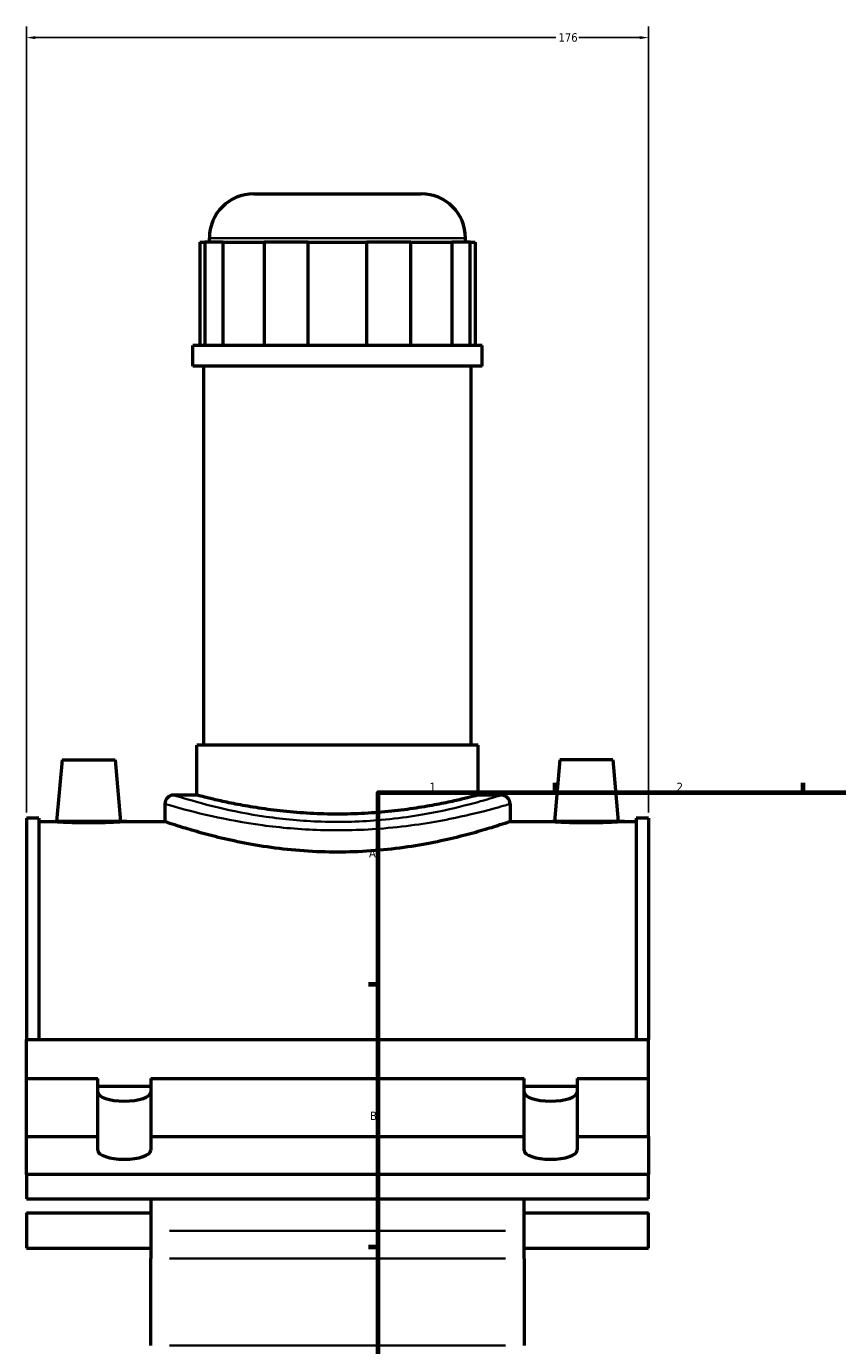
# Model space of a CAD drawing. Header units: millimetres. Extents: x -106 to 1348, y -131 to 1580.
# Tile 2 of 8: x -80 to 150, y 418 to 791. Entities that reach past the tile are written whole.
import ezdxf

# ---------------------------------------------------------------- set-up
doc = ezdxf.new("R2010")
doc.units = ezdxf.units.MM
for name, color, linetype, lineweight in [('Border (ANSI)', 7, 'Continuous', 70), ('Dimension (ANSI)', 7, 'Continuous', 25), ('Visible (ANSI)', 7, 'Continuous', 50), ('Visible Narrow (ANSI)', 7, 'Continuous', 35)]:
    doc.layers.add(name, color=color, linetype=linetype, lineweight=lineweight)
doc.styles.add('Note Text (ANSI)', font='tahoma.ttf')
doc.dimstyles.new('Default - mm (ANSI)', dxfattribs={"dimtxt": 2.399999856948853, "dimasz": 2.5, "dimexe": 3.175, "dimexo": 1.6002, "dimgap": 0.7999999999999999, "dimtad": 0, "dimtoh": 1, "dimdec": 0, "dimrnd": 1e-08, "dimzin": 4, "dimdsep": 46, "dimtxsty": 'Note Text (ANSI)', "dimcen": 0.09, "dimdle": 10, "dimclrd": 256, "dimclre": 256, "dimclrt": 5, "dimadec": 1, "dimazin": 1, "dimtfac": 1.270000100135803, "dimtofl": 0, "dimtmove": 0, "dimatfit": 3, "dimfxl": 1, "dimtolj": 1, "dimtzin": 4, "dimlwd": -1, "dimlwe": -1, "dimarcsym": 0})

# ---------------------------------------------------------------- blocks, each defined once
blk = doc.blocks.new('Borders Default Border')
at = {"layer": 'Border (ANSI)'}
for p, q in [((70.08333206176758, 574.0000152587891), (70.08333206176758, 576.8000030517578)), ((140.1666641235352, 574.0000152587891), (140.1666641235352, 576.8000030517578)), ((20, 519.7499847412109), (17.20000028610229, 519.7499847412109)), ((20, 445.4999923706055), (17.20000028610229, 445.4999923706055))]:
    blk.add_line(p, q, dxfattribs=at)
at = {"layer": 'Border (ANSI)', "flags": 128}
blk.add_lwpolyline([(20, 20), (20, 574.0000152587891), (820.9999847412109, 574.0000152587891), (820.9999847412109, 20), (20, 20)], dxfattribs=at)
at = {"layer": 'Border (ANSI)', "color": 5, "true_color": 0x0000ff, "char_height": 2.39999994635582, "attachment_point": 7, "style": 'Note Text (ANSI)'}
for s, insert in [('1', (34.50022139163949, 574.4)), ('2', (104.39731425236, 574.4)), ('A', (17.37912944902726, 555.6750000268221)), ('B', (17.66755331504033, 481.4250000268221))]:
    blk.add_mtext(s, dxfattribs=dict(at, insert=insert))
blk = doc.blocks.new('*D9')
at = {"layer": 'Defpoints', "color": 0, "transparency": 16777216}
for p in [(96.45854219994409, 787.4617384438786), (-79.54145780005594, 566.8023715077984), (96.45854219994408, 566.8023715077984)]:
    blk.add_point(p, dxfattribs=at)
at = {"layer": 'Dimension (ANSI)', "transparency": 16777216}
for p, q in [((-79.54145780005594, 568.4025715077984), (-79.54145780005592, 790.6367384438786)), ((-77.04145780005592, 787.4617384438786), (70.19165183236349, 787.4617384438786)), ((93.95854219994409, 787.4617384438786), (76.72543256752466, 787.4617384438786)), ((96.45854219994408, 568.4025715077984), (96.45854219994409, 790.6367384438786))]:
    blk.add_line(p, q, dxfattribs=at)
for points in [[(-77.04145780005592, 787.8784051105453), (-77.04145780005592, 787.045071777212), (-79.54145780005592, 787.4617384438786)], [(93.95854219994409, 787.8784051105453), (93.95854219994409, 787.045071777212), (96.45854219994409, 787.4617384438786)]]:
    blk.add_solid(points, dxfattribs=at)
at = {"layer": 'Dimension (ANSI)', "color": 5, "transparency": 16777216, "insert": (70.99165183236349, 788.7092870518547), "char_height": 2.399999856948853, "attachment_point": 1, "style": 'Note Text (ANSI)'}
blk.add_mtext('\\A1;176', dxfattribs=at)

msp = doc.modelspace()

# ---------------------------------------------------------------- linework, layer by layer
at = {"layer": 'Visible (ANSI)'}
for p, q in [((-15.2664578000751, 743.3023715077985), (32.18354219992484, 743.3023715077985)), ((-30.47509844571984, 729.6523715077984), (-29.07691849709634, 729.6523715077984)), ((-30.47509844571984, 729.6523715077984), (-30.47509844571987, 700.4023715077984)), ((-23.91201979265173, 729.6523715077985), (-29.07691849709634, 729.6523715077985)), ((-29.07691849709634, 729.6523715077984), (-29.07691849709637, 700.4023715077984)), ((-27.76645780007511, 729.6523715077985), (-27.76645780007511, 730.8023715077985)), ((-23.91201979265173, 700.4023715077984), (-23.91201979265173, 729.6523715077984)), ((-23.91201979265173, 729.6523715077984), (-12.25405339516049, 729.6523715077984)), ((0.2151151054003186, 729.6523715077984), (-12.25405339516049, 729.6523715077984)), ((-12.25405339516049, 729.6523715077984), (-12.25405339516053, 700.4023715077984)), ((0.2151151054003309, 700.4023715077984), (0.2151151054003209, 729.6523715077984)), ((0.2151151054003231, 729.6523715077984), (16.7019692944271, 729.6523715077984)), ((29.171137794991, 729.6523715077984), (16.7019692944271, 729.6523715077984)), ((16.7019692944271, 729.6523715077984), (16.70196929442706, 700.4023715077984)), ((29.17113779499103, 700.4023715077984), (29.17113779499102, 729.6523715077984)), ((29.17113779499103, 729.6523715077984), (40.82910419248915, 729.6523715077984)), ((45.99400289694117, 729.6523715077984), (40.82910419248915, 729.6523715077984)), ((40.82910419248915, 729.6523715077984), (40.82910419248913, 700.4023715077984)), ((44.68354219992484, 729.6523715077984), (44.68354219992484, 730.8023715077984)), ((45.99400289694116, 700.4023715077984), (45.99400289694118, 729.6523715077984)), ((45.99400289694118, 729.6523715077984), (47.39218284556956, 729.6523715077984)), ((47.39218284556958, 729.6523715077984), (47.39218284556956, 700.4023715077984)), ((49.40854219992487, 700.4023715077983), (-32.49145780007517, 700.4023715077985)), ((-32.49145780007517, 694.5523715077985), (-32.49145780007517, 700.4023715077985)), ((49.40854219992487, 694.5523715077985), (49.40854219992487, 700.4023715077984)), ((49.40854219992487, 694.5523715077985), (-32.49145780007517, 694.5523715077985)), ((-29.3414578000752, 587.4523715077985), (-29.34145780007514, 694.5523715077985)), ((46.25854219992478, 587.4523715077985), (46.25854219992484, 694.5523715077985)), ((48.25854219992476, 587.4523715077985), (-31.34145780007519, 587.4523715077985)), ((-31.34145780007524, 573.3023715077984), (-31.34145780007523, 587.4523715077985)), ((48.2585421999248, 573.3023715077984), (48.2585421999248, 587.4523715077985)), ((-69.44145780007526, 583.3023715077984), (-70.97250941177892, 565.8023715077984)), ((-69.44145780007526, 583.3023715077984), (-54.44145780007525, 583.3023715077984)), ((-54.44145780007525, 583.3023715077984), (-52.91040618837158, 565.8023715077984)), ((71.35854219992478, 583.3023715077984), (69.82749058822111, 565.8023715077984)), ((86.35854219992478, 583.3023715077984), (71.35854219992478, 583.3023715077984)), ((86.35854219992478, 583.3023715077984), (87.88959381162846, 565.8023715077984)), ((-40.36645780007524, 570.8023715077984), (-40.36645780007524, 565.8023715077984)), ((-31.34145780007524, 573.3023715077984), (-37.86645780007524, 573.3023715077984)), ((54.78354219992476, 573.3023715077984), (48.25854219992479, 573.3023715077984)), ((57.28354219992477, 570.8023715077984), (57.28354219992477, 565.8023715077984)), ((-79.54145780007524, 566.8023715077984), (-79.54145780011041, 504.2057105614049)), ((-76.02145780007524, 566.8023715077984), (-79.54145780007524, 566.8023715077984)), ((-76.02145780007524, 566.8023715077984), (-76.0214578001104, 504.2057105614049)), ((-76.02145780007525, 565.8023715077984), (-70.97250941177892, 565.8023715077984)), ((-52.91040618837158, 565.8023715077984), (-40.36645780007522, 565.8023715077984)), ((57.28354219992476, 565.8023715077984), (69.82749058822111, 565.8023715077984)), ((87.88959381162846, 565.8023715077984), (92.9385421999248, 565.8023715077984)), ((92.93854219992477, 566.8023715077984), (92.93854219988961, 504.2057105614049)), ((96.45854219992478, 566.8023715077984), (92.93854219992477, 566.8023715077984)), ((96.45854219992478, 566.8023715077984), (96.45854219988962, 504.2057105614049)), ((-79.54145780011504, 493.1876397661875), (-79.54145780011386, 504.2057105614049)), ((-79.54145780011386, 504.2057105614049), (96.45854219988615, 504.2057105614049)), ((96.45854219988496, 493.1876397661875), (96.45854219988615, 504.2057105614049)), ((-79.54145780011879, 476.7430189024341), (-79.54145780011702, 493.1876397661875)), ((-79.54145780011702, 493.1876397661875), (-59.34145780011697, 493.1876397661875)), ((-59.34145780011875, 476.7430189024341), (-59.34145780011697, 493.1876397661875)), ((-44.34145780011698, 493.1876397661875), (61.25854219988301, 493.1876397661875)), ((-44.34145780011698, 493.1876397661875), (-44.34145780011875, 476.7430189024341)), ((61.25854219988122, 476.7430189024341), (61.258542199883, 493.1876397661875)), ((76.258542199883, 493.1876397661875), (96.458542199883, 493.1876397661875)), ((76.258542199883, 493.1876397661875), (76.25854219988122, 476.7430189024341)), ((96.45854219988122, 476.7430189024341), (96.458542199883, 493.1876397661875)), ((-59.34145780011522, 491.0500138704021), (-44.34145780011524, 491.0500138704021)), ((61.25854219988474, 491.0500138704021), (76.25854219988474, 491.0500138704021)), ((-79.5414578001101, 466.054889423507), (-79.54145780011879, 476.7430189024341)), ((-79.54145780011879, 476.7430189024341), (-59.34145780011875, 476.7430189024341)), ((-59.34145780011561, 472.8952922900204), (-59.34145780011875, 476.7430189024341)), ((-44.34145780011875, 476.7430189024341), (61.25854219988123, 476.7430189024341)), ((-44.34145780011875, 476.7430189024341), (-44.34145780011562, 472.8952922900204)), ((61.25854219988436, 472.8952922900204), (61.25854219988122, 476.7430189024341)), ((76.25854219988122, 476.7430189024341), (96.45854219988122, 476.7430189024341)), ((76.25854219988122, 476.7430189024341), (76.25854219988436, 472.8952922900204)), ((96.45854219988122, 476.7430189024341), (96.45854219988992, 466.054889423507)), ((96.45854219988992, 466.054889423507), (-79.5414578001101, 466.054889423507)), ((-79.54145780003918, 466.054889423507), (-79.54145780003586, 459.1127167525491)), ((96.45854219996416, 459.1127167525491), (96.45854219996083, 466.054889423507)), ((-79.54145780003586, 459.1127167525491), (96.45854219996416, 459.1127167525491)), ((-44.34145780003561, 459.1127167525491), (-44.34145780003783, 450.0747433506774)), ((61.25854219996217, 450.0747433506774), (61.2585421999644, 459.1127167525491)), ((-79.54145780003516, 455.2315299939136), (-79.54145780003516, 445.2315299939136)), ((-79.54145780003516, 455.2315299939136), (-44.34145780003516, 455.2315299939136)), ((61.25854219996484, 455.2315299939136), (96.45854219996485, 455.2315299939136)), ((96.45854219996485, 445.2315299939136), (96.45854219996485, 455.2315299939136)), ((-44.34145780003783, 450.0747433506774), (-44.34145780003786, 442.2517126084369)), ((61.25854219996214, 442.2517126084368), (61.25854219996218, 450.0747433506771)), ((-79.54145780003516, 445.2315299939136), (-44.34145780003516, 445.2315299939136)), ((61.25854219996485, 445.2315299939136), (96.45854219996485, 445.2315299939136)), ((-44.34145780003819, 417.6539127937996), (-44.34145780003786, 442.2517126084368)), ((61.25854219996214, 442.2517126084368), (61.25854219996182, 417.6539127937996))]:
    msp.add_line(p, q, dxfattribs=at)
for centre, radius, start, end in [((-15.26645780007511, 730.8023715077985), 12.5, 90.00000000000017, 180), ((32.18354219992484, 730.8023715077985), 12.5, 0, 90), ((-37.86645780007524, 570.8023715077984), 2.5, 90, 180), ((54.78354219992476, 570.8023715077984), 2.5, 0, 90)]:
    msp.add_arc(centre, radius, start, end, dxfattribs=at)
for centre, major_axis, start_param, end_param in [((-51.84145780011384, 489.3399131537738), (7.5, 0), 3.141592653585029, 6.283185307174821), ((68.75854219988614, 489.3399131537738), (7.5, 0), 3.141592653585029, 6.283185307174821), ((-51.84145780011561, 472.8952922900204), (7.5, -8.881784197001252e-15), 3.141592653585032, 6.283185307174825), ((68.75854219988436, 472.8952922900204), (7.5, -8.881784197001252e-15), 3.141592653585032, 6.283185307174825)]:
    msp.add_ellipse(centre, major_axis=major_axis, ratio=0.3420201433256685, start_param=start_param, end_param=end_param, dxfattribs=at)
for points, knots in [([(48.2585421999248, 573.3023715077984), (48.25854219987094, 573.3023715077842), (48.01698428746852, 573.2376613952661), (47.00381776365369, 572.9735413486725), (46.23246625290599, 572.7742992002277), (44.19780665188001, 572.2731165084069), (42.93288223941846, 571.9711868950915), (40.01473079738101, 571.3217269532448), (38.36129698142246, 570.9748147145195), (34.84117249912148, 570.3024322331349), (32.85219766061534, 569.9530513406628), (28.51772769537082, 569.2946397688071), (26.17227906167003, 568.9862836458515), (21.27319874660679, 568.4720699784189), (18.71543486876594, 568.2663272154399), (13.56410348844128, 567.9931153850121), (10.97047189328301, 567.9258827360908), (5.946612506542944, 567.9258827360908), (3.352980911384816, 567.9931153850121), (-1.798350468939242, 568.2663272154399), (-4.356114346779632, 568.4720699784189), (-9.255194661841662, 568.9862836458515), (-11.60064329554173, 569.2946397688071), (-15.93511326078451, 569.9530513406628), (-17.92408809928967, 570.3024322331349), (-21.44421258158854, 570.9748147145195), (-23.09764639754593, 571.3217269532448), (-26.01579783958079, 571.9711868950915), (-27.28072225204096, 572.2731165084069), (-29.31538185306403, 572.7742992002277), (-30.08673336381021, 572.9735413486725), (-31.09989988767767, 573.2376613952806), (-31.34145780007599, 573.3023715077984), (-31.34145780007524, 573.3023715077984)], [6.028092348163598, 6.028092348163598, 6.028092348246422, 6.028092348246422, 6.781536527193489, 6.781536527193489, 7.534980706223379, 7.534980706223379, 8.28842488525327, 8.28842488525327, 9.04186906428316, 9.04186906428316, 9.79544797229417, 9.79544797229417, 10.54902688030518, 10.54902688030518, 11.30260578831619, 11.30260578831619, 12.0561846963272, 12.0561846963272, 12.80976360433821, 12.80976360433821, 13.56334251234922, 13.56334251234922, 14.31692142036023, 14.31692142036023, 15.07050032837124, 15.07050032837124, 15.82394450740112, 15.82394450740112, 16.57738868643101, 16.57738868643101, 17.33083286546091, 17.33083286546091, 18.0842770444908, 18.0842770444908, 18.0842770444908, 18.0842770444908]), ([(-52.91040618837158, 565.8023715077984), (-52.91040618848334, 565.802371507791), (-53.1363727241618, 565.7874070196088), (-54.05588382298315, 565.7332405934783), (-54.7494290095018, 565.694806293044), (-56.3513781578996, 565.6224822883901), (-57.36693389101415, 565.5838943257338), (-59.59384035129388, 565.5294099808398), (-60.80522538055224, 565.5143058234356), (-63.07769021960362, 565.5143058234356), (-64.28907524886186, 565.5294099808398), (-66.51598170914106, 565.5838943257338), (-67.53153744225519, 565.6224822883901), (-69.13348659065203, 565.694806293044), (-69.82703177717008, 565.7332405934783), (-70.74654287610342, 565.7874070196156), (-70.97250941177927, 565.8023715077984), (-70.97250941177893, 565.8023715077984)], [1.36304453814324, 1.36304453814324, 1.363044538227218, 1.363044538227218, 1.70369708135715, 1.70369708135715, 2.04434962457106, 2.04434962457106, 2.38521935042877, 2.38521935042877, 2.726089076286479, 2.726089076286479, 3.066958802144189, 3.066958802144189, 3.407828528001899, 3.407828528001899, 3.748481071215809, 3.748481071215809, 4.089133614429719, 4.089133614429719, 4.089133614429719, 4.089133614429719]), ([(57.28354219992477, 565.8023715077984), (57.28354219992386, 565.8023715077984), (56.98512473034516, 565.6991882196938), (55.73713186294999, 565.2787400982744), (54.7879042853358, 564.9617394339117), (52.28856708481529, 564.1641400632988), (50.73647244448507, 563.6835078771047), (47.16029151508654, 562.6482198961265), (45.13593787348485, 562.0944993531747), (40.82900129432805, 561.0189844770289), (38.39504836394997, 560.4585026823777), (33.08837408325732, 559.3988025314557), (30.21565123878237, 558.9006605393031), (24.20946828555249, 558.0674124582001), (21.07074597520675, 557.7325523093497), (14.74202694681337, 557.2870273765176), (11.55192545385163, 557.1768252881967), (5.365158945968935, 557.1768252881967), (2.175057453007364, 557.2870273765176), (-4.153661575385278, 557.7325523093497), (-7.292383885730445, 558.0674124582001), (-13.29856683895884, 558.9006605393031), (-16.17128968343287, 559.3988025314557), (-21.47796396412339, 560.4585026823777), (-23.91191689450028, 561.0189844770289), (-28.21885347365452, 562.0944993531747), (-30.24320711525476, 562.6482198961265), (-33.81938804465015, 563.6835078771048), (-35.37148268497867, 564.1641400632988), (-37.87081988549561, 564.9617394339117), (-38.82004746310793, 565.2787400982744), (-40.06804033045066, 565.6991882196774), (-40.36645780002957, 565.8023715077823), (-40.36645780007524, 565.8023715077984)], [7.422185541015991, 7.422185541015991, 7.422185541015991, 7.422185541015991, 8.349716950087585, 8.349716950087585, 9.277248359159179, 9.277248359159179, 10.20477976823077, 10.20477976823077, 11.13231117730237, 11.13231117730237, 12.06032615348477, 12.06032615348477, 12.98834112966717, 12.98834112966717, 13.91635610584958, 13.91635610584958, 14.84437108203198, 14.84437108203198, 15.77238605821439, 15.77238605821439, 16.70040103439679, 16.70040103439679, 17.62841601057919, 17.62841601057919, 18.5564309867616, 18.5564309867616, 19.48396239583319, 19.48396239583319, 20.41149380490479, 20.41149380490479, 21.33902521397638, 21.33902521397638, 22.26655662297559, 22.26655662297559, 22.26655662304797, 22.26655662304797]), ([(87.88959381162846, 565.8023715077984), (87.8895938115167, 565.802371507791), (87.66362727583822, 565.7874070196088), (86.74411617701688, 565.7332405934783), (86.05057099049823, 565.694806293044), (84.44862184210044, 565.6224822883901), (83.43306610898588, 565.5838943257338), (81.20615964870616, 565.5294099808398), (79.9947746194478, 565.5143058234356), (78.8585421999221, 565.5143058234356), (77.72230978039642, 565.5143058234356), (76.51092475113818, 565.5294099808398), (74.284018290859, 565.5838943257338), (73.26846255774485, 565.6224822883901), (71.66651340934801, 565.694806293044), (70.97296822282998, 565.7332405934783), (70.05345712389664, 565.7874070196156), (69.82749058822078, 565.8023715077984), (69.82749058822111, 565.8023715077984)], [4.089133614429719, 4.089133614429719, 4.089133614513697, 4.089133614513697, 4.42978615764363, 4.42978615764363, 4.77043870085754, 4.77043870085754, 5.111308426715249, 5.111308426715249, 5.45217815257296, 5.45217815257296, 5.45217815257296, 5.793047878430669, 5.793047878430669, 6.13391760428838, 6.13391760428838, 6.474570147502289, 6.474570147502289, 6.815222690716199, 6.815222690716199, 6.815222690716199, 6.815222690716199])]:
    msp.add_open_spline(points, degree=3, knots=knots, dxfattribs=at)
at = {"layer": 'Visible Narrow (ANSI)'}
for p, q in [((44.23755233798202, 730.8023715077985), (-27.32046793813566, 730.8023715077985)), ((55.97854219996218, 450.0747433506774), (-39.06145780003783, 450.0747433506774)), ((-39.06145780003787, 442.2517126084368), (55.97854219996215, 442.2517126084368)), ((55.97854219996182, 417.6539127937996), (-39.06145780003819, 417.6539127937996))]:
    msp.add_line(p, q, dxfattribs=at)
for points, knots in [([(-40.36538819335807, 570.801417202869), (-40.36272035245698, 570.7990325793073), (-39.58002407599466, 570.5632723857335), (-35.82011647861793, 569.4909882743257), (-31.9969263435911, 568.4304289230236), (-22.92877628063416, 566.4216759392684), (-18.1011061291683, 565.5002572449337), (-7.656058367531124, 564.0891373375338), (-2.075857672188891, 563.591160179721), (9.62295813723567, 563.2276640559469), (15.74326949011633, 563.4025180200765), (28.44436903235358, 564.4660477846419), (34.87307603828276, 565.475991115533), (44.62588092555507, 567.42535901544), (48.31644387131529, 568.3328388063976), (53.93398528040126, 569.8128900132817), (55.85128505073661, 570.379111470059), (57.09742082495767, 570.7466290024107), (57.28144494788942, 570.8005263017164), (57.28105603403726, 570.8001829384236)], [-37.07721983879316, -37.07721983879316, -37.07721983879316, -37.07721983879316, -35.62639455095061, -35.62639455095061, -33.49752696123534, -33.49752696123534, -31.77853843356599, -31.77853843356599, -30.12721329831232, -30.12721329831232, -28.38836940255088, -28.38836940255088, -26.31420230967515, -26.31420230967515, -24.63672781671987, -24.63672781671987, -22.95479166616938, -22.95479166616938, -22.24632824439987, -22.24632824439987, -22.24632824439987, -22.24632824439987]), ([(54.78118333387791, 573.3001458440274), (54.78155233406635, 573.3004950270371), (54.60695084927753, 573.2456842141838), (53.4246213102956, 572.8719375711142), (51.60549357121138, 572.2961191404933), (46.27558869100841, 570.7909823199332), (42.77399466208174, 569.8681215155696), (33.52056534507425, 567.8857134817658), (27.42102920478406, 566.8586524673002), (15.37026758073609, 565.7770967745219), (9.563336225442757, 565.5992791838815), (-1.536461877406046, 565.9689362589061), (-6.83093801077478, 566.4753537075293), (-16.74116509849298, 567.9103909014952), (-21.3216427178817, 568.8474268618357), (-29.92547378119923, 570.8902265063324), (-33.55290405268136, 571.9687614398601), (-37.12029205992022, 573.059219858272), (-37.86291172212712, 573.2989759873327), (-37.86544296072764, 573.3014010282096)], [22.24632824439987, 22.24632824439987, 22.24632824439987, 22.24632824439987, 22.95479166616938, 22.95479166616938, 24.63672781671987, 24.63672781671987, 26.31420230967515, 26.31420230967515, 28.38836940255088, 28.38836940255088, 30.12721329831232, 30.12721329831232, 31.77853843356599, 31.77853843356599, 33.49752696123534, 33.49752696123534, 35.62639455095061, 35.62639455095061, 37.07721983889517, 37.07721983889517, 37.07721983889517, 37.07721983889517])]:
    msp.add_open_spline(points, degree=3, knots=knots, dxfattribs=at)

# ---------------------------------------------------------------- block references
msp.add_blockref('Borders Default Border', (0, 0))

# ---------------------------------------------------------------- dimensions: what is measured, and where the dimension line sits
at = {"layer": 'Dimension (ANSI)'}
dim = msp.add_linear_dim(base=(96.45854219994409, 787.4617384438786), p1=(-79.54145780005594, 566.8023715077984), p2=(96.45854219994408, 566.8023715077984), dimstyle='Default - mm (ANSI)', override={"dimgap": 0.7999999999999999, "dimtoh": 0, "dimdec": 0, "dimtol": 0, "dimlim": 0, "dimtp": 0, "dimtm": -0, "dimtdec": 2, "dimatfit": 1}, dxfattribs=at)
dim.commit()
dim.dimension.update_dxf_attribs({"geometry": '*D9', "text_midpoint": (73.45854219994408, 787.4617384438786), "dimtype": 160})

doc.saveas('drawing.dxf')
